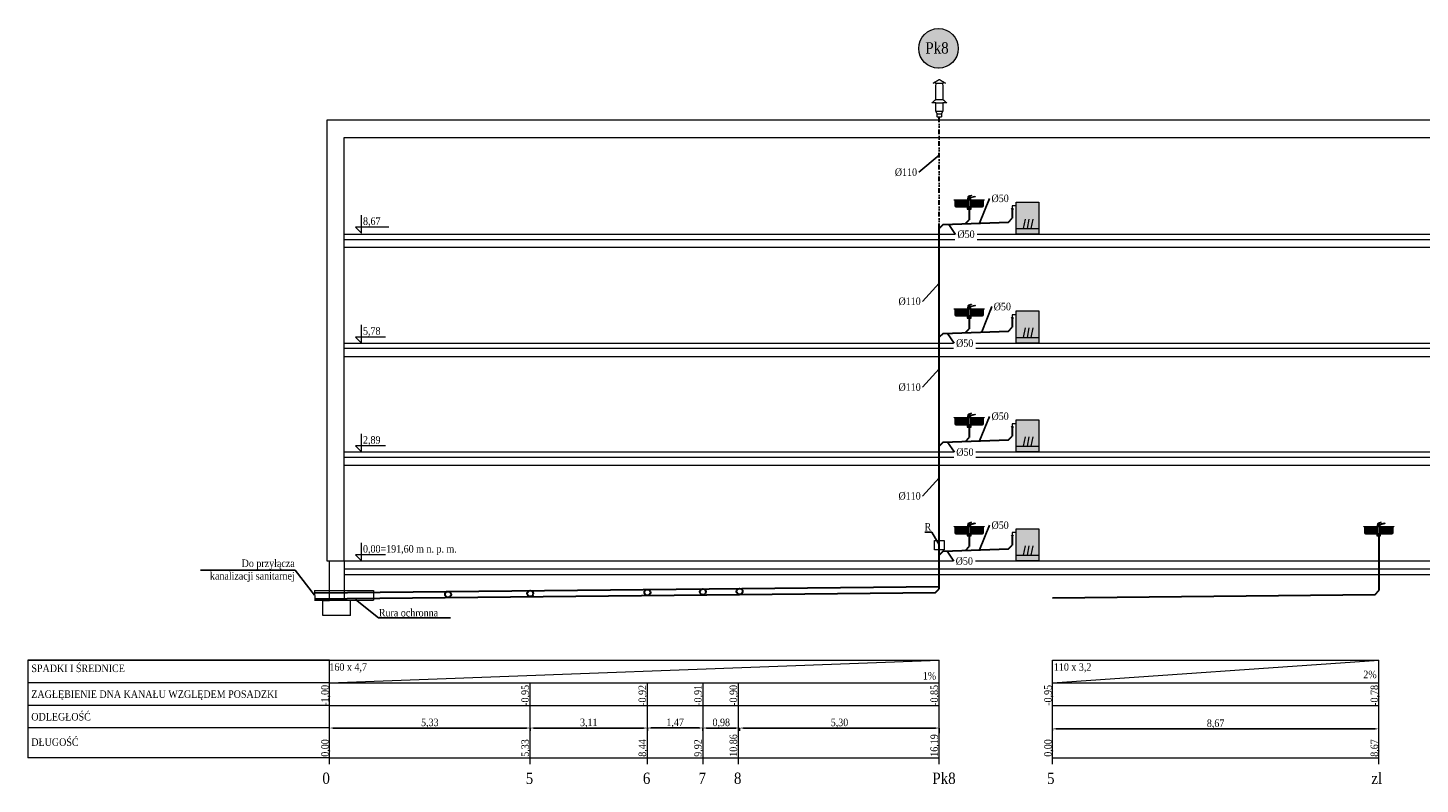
# Model space of a CAD drawing. Header units: millimetres. Extents: x 4585 to 417032, y -23455 to 16738.
# Tile 18 of 31: x 174071 to 211034, y -23435 to -3371. Entities that reach past the tile are written whole.
import ezdxf
from ezdxf import colors
from ezdxf.entities.mleader import LeaderData, LeaderLine
from ezdxf.enums import TextEntityAlignment as Align
from ezdxf.math import Vec2, Vec3

# ---------------------------------------------------------------- set-up
doc = ezdxf.new("R2010")
doc.units = ezdxf.units.MM
doc.header["$LTSCALE"] = 100
doc.linetypes.add('DIVIDE2', pattern=[0.625, 0.25, -0.125, 0, -0.125, 0, -0.125])
for name, color, linetype, lineweight, true_color in [('IS_Działka kanalizacji sanitarnej grawitacyjnej', 7, 'Continuous', 30, 0x800000), ('IS_Działka wentylacji kanalizacji', 7, 'DIVIDE2', 30, 0xff8000), ('IS_Odbiornik2', 7, 'Continuous', 5, 0x000000), ('IS_Pion_etykieta1', 7, 'Continuous', 5, 0x000000), ('IS_Rura wywiewna', 7, 'Continuous', 5, 0x000000), ('IS_Umywalka', 7, 'Continuous', 5, 0x000000), ('IS_Zlew', 7, 'Continuous', 5, 0x000000), ('IS_Zmywarka', 7, 'Continuous', 0, 0x000000)]:
    doc.layers.add(name, color=color, linetype=linetype, lineweight=lineweight, true_color=true_color)
for name, color, linetype, lineweight in [('Konstrukcja', 253, 'Continuous', 5), ('RR_IWK_opisy', 7, 'Continuous', 0), ('RR_IWK_tabelka', 7, 'Continuous', 0), ('RR_opis', 7, 'Continuous', 9)]:
    doc.layers.add(name, color=color, linetype=linetype, lineweight=lineweight)
doc.styles.add('Garamond', font='GARA.TTF')
doc.styles.add('Garamond_____', font='GARA.TTF')
doc.styles.get("Standard").update_dxf_attribs({"font": 'arial.ttf'})
doc.dimstyles.new('ISO-25', dxfattribs={"dimtxt": 2.5, "dimasz": 2.5, "dimexe": 1.25, "dimexo": 0.625, "dimtad": 1, "dimtxsty": 'Standard', "dimcen": 2.5, "dimadec": 0, "dimazin": 0, "dimtfac": 1, "dimtmove": 0, "dimatfit": 3, "dimfxl": 1, "dimarcsym": 0})

# ---------------------------------------------------------------- blocks, each defined once
blk = doc.blocks.new('16_KANRootTypRysunkowy_RuraWywiewna_00000000-0000-0000-0000-000000000000_ExportItemXref')
at = {"layer": 'IS_Rura wywiewna'}
blk.add_open_spline([(0, 0.499), (-0.165, 0.401), (-0.092, 0.401), (-0.092, -0.031), (-0.2, -0.125), (-0.091, -0.125), (-0.091, -0.342), (-0.055, -0.414), (-0.055, -0.499), (0, -0.499), (0.055, -0.499), (0.055, -0.414), (0.091, -0.342), (0.091, -0.125), (0.2, -0.125), (0.092, -0.031), (0.092, 0.401), (0.165, 0.401), (0, 0.499)], degree=1, knots=[1.194677, 1.194677, 1.720543, 1.793543, 2.225543, 2.368721, 2.477721, 2.694721, 2.775219, 2.860219, 2.915219, 2.970219, 3.055219, 3.135718, 3.352718, 3.461718, 3.604896, 4.036896, 4.109896, 4.635762, 4.635762], dxfattribs=at)
for points in [[(-0.092, 0.401), (0.092, 0.401)], [(-0.092, -0.031), (0.092, -0.031)], [(-0.091, -0.125), (0.091, -0.125)], [(-0.091, -0.342), (0.091, -0.342)], [(-0.055, -0.414), (0.055, -0.414)]]:
    blk.add_open_spline(points, degree=1, dxfattribs=at)
blk = doc.blocks.new('16_TypRysWodKan_ZmywarkaCzescKan_00000000-0000-0000-0000-000000000000_Normal')
at = {"layer": 'IS_Zmywarka', "lineweight": 50, "true_color": 0xffffff, "transparency": 33554687}
blk.add_hatch(color=7, dxfattribs=at).paths.add_polyline_path([(-0.3, 0.425), (-0.3, -0.425), (0.3, -0.425), (0.3, 0.425)])
at = {"layer": 'IS_Zmywarka', "lineweight": -2}
blk.add_lwpolyline([(-0.3, 0.425), (0.3, 0.425), (0.3, -0.425), (-0.3, -0.425)], close=True, dxfattribs=at)
for points in [[(-0.43, 0.255), (-0.4, 0.225), (-0.37, 0.255)], [(-0.3, 0.325), (-0.4, 0.325), (-0.4, 0.255)], [(0, -0.275), (0.05, -0.025)], [(0.1, -0.275), (0.15, -0.025)]]:
    blk.add_lwpolyline(points, dxfattribs=at)
for points in [[(-0.3, -0.275, 0), (0.3, -0.275, 0)], [(-0.1, -0.275, 0), (-0.05, -0.025, 0)]]:
    blk.add_polyline3d(points, dxfattribs=at)
blk = doc.blocks.new('16_SANInstalationLeafType_Zlewozmywak2K_00000000-0000-0000-0000-000000000000_ExportItemXref')
at = {"layer": 'IS_Zlew', "lineweight": 50, "true_color": 0xffffff, "transparency": 33554687}
for points in [[(-0.4, 0.125), (-0.4, 0.115), (0.4, 0.115), (0.4, 0.125)], [(-0.05, -0.065), (-0.05, -0.125), (0.05, -0.125), (0.05, -0.065)]]:
    blk.add_hatch(color=7, dxfattribs=at).paths.add_polyline_path(points)
h = blk.add_hatch(color=7, dxfattribs=at)
edge = h.paths.add_edge_path(flags=0)
edge.add_spline(control_points=[(-0.38, 0.115), (-0.38, 0.04), (-0.38, 0.07), (-0.38, -0.035), (-0.38, -0.055), (-0.37, -0.065), (-0.35, -0.065), (-0.2, -0.065), (-0.24, -0.065), (-0.05, -0.065), (-0.03, -0.065), (-0.02, -0.055), (-0.02, -0.035), (-0.02, 0.035), (-0.02, 0.01), (-0.02, 0.115), (-0.2, 0.115), (-0.2, 0.115), (-0.38, 0.115)], knot_values=[0, 0, 0, 0, 1, 1, 1, 2, 2, 2, 3, 3, 3, 4, 4, 4, 5, 5, 5, 6, 6, 6, 6], weights=[1, 1, 1, 1, 1, 1, 1, 1, 1, 1, 1, 1, 1, 1, 1, 1, 1, 1, 1], degree=3, periodic=0)
h = blk.add_hatch(color=7, dxfattribs=at)
edge = h.paths.add_edge_path(flags=0)
edge.add_spline(control_points=[(0.02, 0.115), (0.02, 0.04), (0.02, 0.07), (0.02, -0.035), (0.02, -0.055), (0.03, -0.065), (0.05, -0.065), (0.2, -0.065), (0.16, -0.065), (0.35, -0.065), (0.37, -0.065), (0.38, -0.055), (0.38, -0.035), (0.38, 0.035), (0.38, 0.01), (0.38, 0.115), (0.2, 0.115), (0.2, 0.115), (0.02, 0.115)], knot_values=[0, 0, 0, 0, 1, 1, 1, 2, 2, 2, 3, 3, 3, 4, 4, 4, 5, 5, 5, 6, 6, 6, 6], weights=[1, 1, 1, 1, 1, 1, 1, 1, 1, 1, 1, 1, 1, 1, 1, 1, 1, 1, 1], degree=3, periodic=0)
at = {"layer": 'IS_Zlew', "lineweight": -2, "extrusion": (0, 0, -1)}
blk.add_lwpolyline([(0.4, 0.125), (-0.4, 0.125), (-0.4, 0.115), (0.4, 0.115)], close=True, dxfattribs=at)
at = {"layer": 'IS_Zlew', "lineweight": -2}
blk.add_lwpolyline([(-0.05, -0.065), (-0.05, -0.125), (0.05, -0.125), (0.05, -0.065)], close=True, dxfattribs=at)
for points in [[(-0.38, 0.115), (-0.38, 0.04), (-0.38, 0.07), (-0.38, -0.035), (-0.38, -0.055), (-0.37, -0.065), (-0.35, -0.065), (-0.2, -0.065), (-0.24, -0.065), (-0.05, -0.065), (-0.03, -0.065), (-0.02, -0.055), (-0.02, -0.035), (-0.02, 0.035), (-0.02, 0.01), (-0.02, 0.115)], [(0.02, 0.115), (0.02, 0.04), (0.02, 0.07), (0.02, -0.035), (0.02, -0.055), (0.03, -0.065), (0.05, -0.065), (0.2, -0.065), (0.16, -0.065), (0.35, -0.065), (0.37, -0.065), (0.38, -0.055), (0.38, -0.035), (0.38, 0.035), (0.38, 0.01), (0.38, 0.115)]]:
    blk.add_open_spline(points, degree=3, knots=[0, 0, 0, 0, 1, 1, 1, 2, 2, 2, 3, 3, 3, 4, 4, 4, 5, 5, 5, 5], dxfattribs=at)
blk = doc.blocks.new('16_SANInstalationLeafType_BateriaStojacaRuchWyl_00000000-0000-0000-0000-000000000000_ExportItemXref')
at = {"layer": 'IS_Odbiornik2', "lineweight": 50, "true_color": 0xffffff, "transparency": 33554687}
blk.add_hatch(color=7, dxfattribs=at).paths.add_polyline_path([(-0.018, -0.06), (0.062, -0.06), (0.052, -0.02), (0.167, 0.015), (0.167, 0.01), (0.182, 0.015), (0.182, 0.02), (0.172, 0.035), (0.042, 0.01), (-0.003, 0.01)])
h = blk.add_hatch(color=7, dxfattribs=at)
edge = h.paths.add_edge_path(flags=0)
edge.add_spline(control_points=[(-0.003, 0.01), (0.02, 0.01), (0.02, 0.01), (0.042, 0.01), (0.042, 0.03), (0.042, 0.035), (0.047, 0.04), (0.052, 0.045), (0.062, 0.05), (0.082, 0.055), (0.087, 0.055), (0.087, 0.06), (0.082, 0.06), (0.072, 0.06), (0.012, 0.04), (0.002, 0.035), (-0.003, 0.03), (-0.003, 0.02), (-0.003, 0.01)], knot_values=[-6, -6, -6, -6, -5, -5, -5, -4, -4, -4, -3, -3, -3, -2, -2, -2, -1, -1, -1, 0, 0, 0, 0], weights=[1, 1, 1, 1, 1, 1, 1, 1, 1, 1, 1, 1, 1, 1, 1, 1, 1, 1, 1], degree=3, periodic=0)
at = {"layer": 'IS_Odbiornik2', "lineweight": -2, "extrusion": (0, 0, -1)}
blk.add_lwpolyline([(0.018, -0.06), (0.003, 0.01), (-0.042, 0.01), (-0.172, 0.035), (-0.182, 0.02), (-0.182, 0.015), (-0.182, 0.015), (-0.167, 0.01), (-0.167, 0.015), (-0.052, -0.02), (-0.062, -0.06)], close=True, dxfattribs=at)
at = {"layer": 'IS_Odbiornik2', "lineweight": -2, "extrusion": (-0.316228, 0.948683, 0), "elevation": -0.039}
blk.add_lwpolyline([(-0.179, 0), (-0.163, 0)], dxfattribs=at)
at = {"layer": 'IS_Odbiornik2', "lineweight": -2}
blk.add_open_spline([(-0.003, 0.01), (-0.003, 0.02), (-0.003, 0.03), (0.002, 0.035), (0.012, 0.04), (0.072, 0.06), (0.082, 0.06), (0.087, 0.06), (0.087, 0.055), (0.082, 0.055), (0.062, 0.05), (0.052, 0.045), (0.047, 0.04), (0.042, 0.035), (0.042, 0.03), (0.042, 0.01)], degree=3, knots=[0, 0, 0, 0, 1, 1, 1, 2, 2, 2, 3, 3, 3, 4, 4, 4, 5, 5, 5, 5], dxfattribs=at)
blk = doc.blocks.new('*D3402')
at = {"layer": 'Defpoints', "color": 0}
for p in [(192968, -21946), (192968, -21947), (198269, -22081)]:
    blk.add_point(p, dxfattribs=at)
at = {"layer": 'RR_IWK_tabelka', "color": 0, "lineweight": -2}
for p, q in [((192968, -21947), (192968, -21949)), ((198169, -21947), (193068, -21947)), ((198269, -22081), (198269, -21946))]:
    blk.add_line(p, q, dxfattribs=at)
at = {"layer": 'RR_IWK_tabelka', "color": 0}
for points in [[(193068, -21931), (193068, -21964), (192968, -21947)], [(198169, -21964), (198169, -21931), (198269, -21947)]]:
    blk.add_solid(points, dxfattribs=at)
at = {"layer": 'RR_IWK_tabelka', "color": 0, "insert": (195618, -21820), "char_height": 200, "attachment_point": 5, "style": 'Garamond_____'}
blk.add_mtext('5,30', dxfattribs=at)
blk = doc.blocks.new('*D3403')
at = {"layer": 'Defpoints', "color": 0}
for p in [(190519, -21944), (190519, -21945), (191992, -22023)]:
    blk.add_point(p, dxfattribs=at)
at = {"layer": 'RR_IWK_tabelka', "color": 0, "lineweight": -2}
for p, q in [((190519, -21944), (190519, -21946)), ((191892, -21945), (190619, -21945)), ((191992, -22022), (191992, -21944))]:
    blk.add_line(p, q, dxfattribs=at)
at = {"layer": 'RR_IWK_tabelka', "color": 0}
for points in [[(190619, -21928), (190619, -21962), (190519, -21945)], [(191892, -21962), (191892, -21928), (191992, -21945)]]:
    blk.add_solid(points, dxfattribs=at)
at = {"layer": 'RR_IWK_tabelka', "color": 0, "insert": (191255, -21818), "char_height": 200, "attachment_point": 5, "style": 'Garamond_____'}
blk.add_mtext('1,47', dxfattribs=at)
blk = doc.blocks.new('*D3404')
at = {"layer": 'Defpoints', "color": 0}
for p in [(191992, -21945), (191992, -21946), (192968, -22023)]:
    blk.add_point(p, dxfattribs=at)
at = {"layer": 'RR_IWK_tabelka', "color": 0, "lineweight": -2}
for p, q in [((191992, -21946), (191992, -21948)), ((192868, -21946), (192092, -21946)), ((192968, -22022), (192968, -21945))]:
    blk.add_line(p, q, dxfattribs=at)
at = {"layer": 'RR_IWK_tabelka', "color": 0}
for points in [[(192092, -21930), (192092, -21963), (191992, -21946)], [(192868, -21963), (192868, -21930), (192968, -21946)]]:
    blk.add_solid(points, dxfattribs=at)
at = {"layer": 'RR_IWK_tabelka', "color": 0, "insert": (192480, -21819), "char_height": 200, "attachment_point": 5, "style": 'Garamond_____'}
blk.add_mtext('0,98', dxfattribs=at)
blk = doc.blocks.new('*D3416')
at = {"layer": 'Defpoints', "color": 0}
for p in [(182076, -21945), (182076, -21946), (187408, -22023)]:
    blk.add_point(p, dxfattribs=at)
at = {"layer": 'RR_IWK_tabelka', "color": 0, "lineweight": -2}
for p, q in [((182076, -21946), (182076, -21948)), ((187308, -21946), (182176, -21946)), ((187408, -22022), (187408, -21945))]:
    blk.add_line(p, q, dxfattribs=at)
at = {"layer": 'RR_IWK_tabelka', "color": 0}
for points in [[(182176, -21930), (182176, -21963), (182076, -21946)], [(187308, -21963), (187308, -21930), (187408, -21946)]]:
    blk.add_solid(points, dxfattribs=at)
at = {"layer": 'RR_IWK_tabelka', "color": 0, "insert": (184742, -21819), "char_height": 200, "attachment_point": 5, "style": 'Garamond_____'}
blk.add_mtext('5,33', dxfattribs=at)
blk = doc.blocks.new('*D3417')
at = {"layer": 'Defpoints', "color": 0}
for p in [(187408, -21945), (187408, -21946), (190519, -22023)]:
    blk.add_point(p, dxfattribs=at)
at = {"layer": 'RR_IWK_tabelka', "color": 0, "lineweight": -2}
for p, q in [((187408, -21946), (187408, -21948)), ((190419, -21946), (187508, -21946)), ((190519, -22022), (190519, -21945))]:
    blk.add_line(p, q, dxfattribs=at)
at = {"layer": 'RR_IWK_tabelka', "color": 0}
for points in [[(187508, -21930), (187508, -21963), (187408, -21946)], [(190419, -21963), (190419, -21930), (190519, -21946)]]:
    blk.add_solid(points, dxfattribs=at)
at = {"layer": 'RR_IWK_tabelka', "color": 0, "insert": (188963, -21819), "char_height": 200, "attachment_point": 5, "style": 'Garamond_____'}
blk.add_mtext('3,11', dxfattribs=at)
blk = doc.blocks.new('*D3418')
at = {"layer": 'Defpoints', "color": 0}
for p in [(201270, -21968), (201270, -22015), (209938, -21968)]:
    blk.add_point(p, dxfattribs=at)
at = {"layer": 'RR_IWK_tabelka', "color": 0, "lineweight": -2}
for p, q in [((201270, -22015), (201270, -21967)), ((209838, -21968), (201370, -21968)), ((209938, -21967), (209938, -21967))]:
    blk.add_line(p, q, dxfattribs=at)
at = {"layer": 'RR_IWK_tabelka', "color": 0}
for points in [[(201370, -21951), (201370, -21985), (201270, -21968)], [(209838, -21985), (209838, -21951), (209938, -21968)]]:
    blk.add_solid(points, dxfattribs=at)
at = {"layer": 'RR_IWK_tabelka', "color": 0, "insert": (205604, -21841), "char_height": 200, "attachment_point": 5, "style": 'Garamond_____'}
blk.add_mtext('8,67', dxfattribs=at)

msp = doc.modelspace()

# ---------------------------------------------------------------- hatches: boundary and pattern name
at = {"layer": 'IS_Pion_etykieta1', "lineweight": 50, "true_color": 0xffffff, "transparency": 33554687}
msp.add_hatch(color=7, dxfattribs=at).paths.add_polyline_path([(198795.335, -3916.706), (198722.261, -3643.988), (198522.617, -3444.344), (198249.899, -3371.27), (197977.181, -3444.344), (197777.537, -3643.988), (197704.463, -3916.706), (197777.537, -4189.424), (197977.181, -4389.068), (198249.899, -4462.143), (198522.617, -4389.068), (198722.261, -4189.424)])

# ---------------------------------------------------------------- linework, layer by layer
msp.add_line((182075.945, -20146.194), (174070.747, -20146.194))
at = {"layer": 'IS_Działka kanalizacji sanitarnej grawitacyjnej'}
for p, q in [((198961.747, -8565.319), (199061.685, -8461.787)), ((199061.685, -8151.015), (199061.685, -8461.787)), ((200207.225, -8192.661), (200207.225, -8421.304)), ((198368.547, -8586.283), (198268.542, -8689.814)), ((198268.546, -18250.741), (198268.542, -8689.814)), ((198368.547, -8586.283), (200107.287, -8524.836)), ((199061.686, -11041.015), (199061.686, -11351.787)), ((200207.226, -11082.661), (200207.226, -11311.304)), ((198368.548, -11476.283), (200107.288, -11414.836)), ((198961.748, -11455.319), (199061.686, -11351.787)), ((198368.548, -11476.283), (198268.543, -11579.814)), ((199061.687, -13931.015), (199061.687, -14241.787)), ((200207.227, -13972.661), (200207.227, -14201.304)), ((198368.549, -14366.283), (198268.544, -14469.814)), ((198368.549, -14366.283), (200107.29, -14304.836)), ((198961.749, -14345.319), (199061.687, -14241.787)), ((199061.688, -16821.02), (199061.688, -17131.793)), ((200207.228, -16862.667), (200207.228, -17091.31)), ((209935.617, -16851.023), (209935.617, -18301.325)), ((198368.55, -17256.288), (198268.546, -17359.82)), ((198368.55, -17256.288), (200107.291, -17194.842)), ((198961.75, -17235.325), (199061.688, -17131.793)), ((181681.826, -18356.608), (198268.545, -18190.741)), ((181685.026, -18516.576), (198168.551, -18351.741)), ((198168.551, -18351.741), (198268.546, -18250.741)), ((201270.278, -18487.978), (209835.623, -18402.324)), ((209835.623, -18402.324), (209935.617, -18301.325))]:
    msp.add_line(p, q, dxfattribs=at)
for centre in [(185227.945, -18401.147), (187407.945, -18379.347), (190518.945, -18348.237), (191991.945, -18333.507), (192967.945, -18323.747)]:
    msp.add_circle(centre, 80, dxfattribs=at)
at = {"layer": 'IS_Działka wentylacji kanalizacji', "ltscale": 5}
msp.add_line((198268.542, -8689.814), (198268.546, -5737.667), dxfattribs=at)
at = {"layer": 'IS_Pion_etykieta1'}
msp.add_circle((198248.271, -3915.382), 525.173, dxfattribs=at)
at = {"layer": 'IS_Umywalka'}
msp.add_lwpolyline([(198137.399, -16967.369), (198399.691, -16967.369), (198399.691, -17220.653), (198137.399, -17220.653)], close=True, dxfattribs=at)
at = {"layer": 'Konstrukcja'}
for p, q in [((245399.945, -5822.667), (182005.289, -5822.667)), ((182005.289, -5822.667), (182005.289, -17512.667)), ((182465.945, -6282.667), (245399.945, -6282.666)), ((182465.945, -17512.667), (182465.945, -6282.667)), ((182465.945, -8842.667), (245399.945, -8842.641)), ((182460.945, -8982.667), (245399.945, -8982.679)), ((182465.945, -9192.667), (245399.945, -9192.667)), ((182465.945, -11732.667), (245399.945, -11732.641)), ((182460.945, -11872.667), (245399.945, -11872.679)), ((182465.945, -12086.667), (245399.945, -12086.667)), ((182460.945, -14762.667), (245399.945, -14762.679)), ((182465.945, -14622.667), (245399.945, -14622.641)), ((182465.945, -14972.667), (245399.945, -14972.667)), ((182005.289, -17512.667), (182465.945, -17512.667)), ((182075.945, -18562.667), (182075.945, -17512.667)), ((182465.945, -17512.667), (182465.945, -18562.667)), ((182465.945, -17512.667), (245399.945, -17512.667)), ((182465.945, -17722.667), (245399.945, -17722.667)), ((182465.945, -17872.667), (245399.945, -17872.667)), ((181905.945, -18962.667), (181905.945, -18562.667)), ((181905.945, -18562.667), (182075.945, -18562.667)), ((182635.945, -18562.667), (182465.945, -18562.667)), ((182635.945, -18962.667), (182635.945, -18562.667)), ((182635.945, -18962.667), (181905.945, -18962.667))]:
    msp.add_line(p, q, dxfattribs=at)
at = {"layer": 'Konstrukcja', "color": 18, "true_color": 0x000000, "transparency": 33554687}
for points in [[(183657.293, -8658.715), (182768.265, -8658.715), (182928.265, -8818.715), (182928.265, -8338.715)], [(183568.264, -11572.667), (182768.264, -11572.667), (182928.264, -11732.667), (182928.264, -11252.667)], [(183568.264, -14462.667), (182768.264, -14462.667), (182928.264, -14622.667), (182928.264, -14142.667)], [(183568.264, -17352.667), (182768.264, -17352.667), (182928.264, -17512.667), (182928.264, -17032.667)]]:
    msp.add_lwpolyline(points, dxfattribs=at)
at = {"layer": 'RR_IWK_opisy'}
for p, q in [((181680.702, -18300.371), (181685.7, -18550.271)), ((181683.157, -18300.346), (183243.961, -18299.804)), ((183243.961, -18299.804), (183244.047, -18549.754)), ((181683.244, -18550.296), (183244.047, -18549.754))]:
    msp.add_line(p, q, dxfattribs=at)
at = {"layer": 'RR_IWK_tabelka'}
for p, q in [((182075.945, -20146.194), (174070.747, -20146.194)), ((174070.747, -20146.194), (174070.747, -22738.991)), ((182075.945, -20746.194), (198268.545, -20146.194)), ((182075.945, -20146.194), (198268.545, -20146.194)), ((201270.278, -20746.194), (209938.078, -20146.194)), ((201270.278, -20146.194), (209938.078, -20146.194)), ((182075.945, -20746.194), (174070.747, -20746.194)), ((182075.945, -20746.194), (198268.545, -20746.194)), ((201270.278, -20746.194), (209938.078, -20746.194)), ((182075.945, -21346.194), (174070.747, -21346.194)), ((182075.945, -21346.194), (198268.545, -21346.194)), ((201270.278, -21346.194), (209938.078, -21346.194)), ((182075.945, -21944.944), (174070.747, -21944.944)), ((182075.945, -22738.991), (174070.747, -22738.991)), ((182075.945, -22738.991), (198268.545, -22738.991)), ((201270.278, -22738.991), (209938.078, -22738.991))]:
    msp.add_line(p, q, dxfattribs=at)
for points in [[(182075.945, -22906.076), (182075.945, -20146.194)], [(198268.545, -22906.076), (198268.545, -20146.194)], [(201270.278, -22906.076), (201270.278, -20146.194)], [(209938.078, -22906.076), (209938.078, -20146.194)], [(187407.945, -22906.076), (187407.945, -20746.194)], [(190518.945, -22906.076), (190518.945, -20746.194)], [(191995.945, -22906.076), (191995.945, -20746.194)], [(192935.945, -22906.076), (192935.945, -20746.194)]]:
    msp.add_lwpolyline(points, dxfattribs=at)

# ---------------------------------------------------------------- block references
at = {"layer": 'IS_Odbiornik2', "xscale": 1000, "yscale": 1000, "zscale": 1000}
for p in [(199039.445, -7871.015), (199039.446, -10761.015), (199039.447, -13651.015), (199039.448, -16541.02), (209913.377, -16541.023)]:
    msp.add_blockref('16_SANInstalationLeafType_BateriaStojacaRuchWyl_00000000-0000-0000-0000-000000000000_ExportItemXref', p, dxfattribs=at)
at = {"layer": 'IS_Rura wywiewna', "xscale": 1000, "yscale": 1000, "zscale": 1000}
msp.add_blockref('16_KANRootTypRysunkowy_RuraWywiewna_00000000-0000-0000-0000-000000000000_ExportItemXref', (198268.546, -5238.667), dxfattribs=at)
at = {"layer": 'IS_Zlew', "xscale": 1000, "yscale": 1000, "zscale": 1000}
for p in [(199061.685, -8056.015), (199061.686, -10946.015), (199061.687, -13836.015), (199061.688, -16726.02), (209935.617, -16726.023)]:
    msp.add_blockref('16_SANInstalationLeafType_Zlewozmywak2K_00000000-0000-0000-0000-000000000000_ExportItemXref', p, dxfattribs=at)
at = {"layer": 'IS_Zmywarka', "xscale": 1000, "yscale": 1000, "zscale": 1000}
for p in [(200607.225, -8417.661), (200607.226, -11307.661), (200607.227, -14197.661), (200607.228, -17087.667)]:
    msp.add_blockref('16_TypRysWodKan_ZmywarkaCzescKan_00000000-0000-0000-0000-000000000000_Normal', p, dxfattribs=at)

# ---------------------------------------------------------------- texts
at = {"char_height": 200, "attachment_point": 1, "style": 'Garamond'}
for s, insert in [('\\fGaramond|b0|i0|c238;SPADKI I ŚREDNICE', (174165.27, -20262.386)), ('ZAGŁĘBIENIE DNA KANAŁU WZGLĘDEM POSADZKI', (174162.783, -20946.945)), ('\\fGaramond|b0|i0|c238;ODLEGŁOŚĆ', (174162.783, -21546.945)), ('\\fGaramond|b0|i0|c238;DŁUGOŚĆ', (174162.783, -22219.951))]:
    msp.add_mtext(s, dxfattribs=dict(at, insert=insert))
at = {"layer": 'IS_Pion_etykieta1', "style": 'Garamond'}
msp.add_text('Pk8', height=300, dxfattribs=at).set_placement((197897.039, -3752.116), align=Align.TOP_LEFT)
at = {"layer": 'Konstrukcja', "color": 18, "true_color": 0x000000, "transparency": 33554687, "style": 'Garamond'}
for s, p in [('8,67', (182968.265, -8658.715)), ('5,78', (182968.264, -11572.667)), ('2,89', (182968.264, -14462.667)), ('0,00=191,60 m n. p. m.', (182968.264, -17352.667))]:
    msp.add_text(s, height=200, dxfattribs=at).set_placement(p, align=Align.BOTTOM_LEFT)
at = {"layer": 'RR_IWK_tabelka', "color": 18, "true_color": 0x000000, "transparency": 33554687, "style": 'Garamond_____'}
for s, p in [('160 x 4,7', (182076.435, -20487.502)), ('110 x 3,2', (201309.294, -20487.502)), ('1%', (197830.158, -20719.196)), ('2%', (209525.467, -20684.474))]:
    msp.add_text(s, height=200, dxfattribs=at).set_placement(p, align=Align.BOTTOM_LEFT)
for s, p in [('-1,00', (182117.468, -21356.333)), ('-0,95', (187433.16, -21357.11)), ('-0,92', (190544.16, -21357.11)), ('-0,91', (192021.16, -21357.11)), ('-0,90', (192961.16, -21357.11)), ('-0,85', (198293.76, -21357.11)), ('-0,95', (201311.801, -21356.333)), ('-0,78', (209978.293, -21357.11)), ('10,86', (192961.16, -22708.512)), ('16,19', (198293.76, -22708.512)), ('0,00', (182117.468, -22707.734)), ('5,33', (187433.16, -22708.512)), ('8,44', (190544.16, -22708.512)), ('9,92', (192021.16, -22708.512)), ('0,00', (201311.801, -22707.734)), ('8,67', (209978.293, -22708.512))]:
    msp.add_text(s, height=200, rotation=90, dxfattribs=at).set_placement(p, align=Align.BOTTOM_LEFT)
at = {"layer": 'RR_IWK_tabelka', "style": 'Garamond_____'}
for s, p in [('0', (181890.494, -23128.602)), ('5', (187287.825, -23128.602)), ('6', (190398.825, -23128.602)), ('7', (191875.825, -23128.602)), ('8', (192815.825, -23128.602)), ('Pk8', (198083.094, -23128.602)), ('5', (201128.037, -23129.379)), ('zl', (209738.651, -23129.379))]:
    msp.add_text(s, height=300, dxfattribs=at).set_placement(p, align=Align.TOP_LEFT)

# ---------------------------------------------------------------- dimensions: what is measured, and where the dimension line sits
at = {"layer": 'RR_IWK_tabelka'}
for base, p1, p2, override, picture, middle in [((182075.945, -21946.274), (187407.945, -22022.975), (182075.945, -21945.024), {"dimtxt": 200, "dimasz": 100, "dimlfac": 0.001, "dimzin": 0, "dimtxsty": 'Garamond_____', "dimtfill": 0, "dimtfillclr": 0}, '*D3416', (184741.945, -21819.122)), ((187407.945, -21946.274), (190518.945, -22022.975), (187407.945, -21945.024), {"dimtxt": 200, "dimasz": 100, "dimlfac": 0.001, "dimzin": 0, "dimtxsty": 'Garamond_____', "dimtfill": 0, "dimtfillclr": 0}, '*D3417', (188963.445, -21819.122)), ((190518.945, -21945.024), (191991.945, -22022.975), (190518.945, -21943.774), {"dimtxt": 200, "dimasz": 100, "dimlfac": 0.001, "dimzin": 0, "dimtxsty": 'Garamond_____', "dimtfill": 0, "dimtfillclr": 0}, '*D3403', (191255.445, -21817.872)), ((191991.945, -21946.274), (192967.945, -22022.975), (191991.945, -21945.024), {"dimtxt": 200, "dimasz": 100, "dimlfac": 0.001, "dimzin": 0, "dimtxsty": 'Garamond_____', "dimtfill": 0, "dimtfillclr": 0}, '*D3404', (192479.945, -21819.122)), ((192967.945, -21947.444), (198268.545, -22081.267), (192967.945, -21946.194), {"dimtxt": 200, "dimasz": 100, "dimlfac": 0.001, "dimzin": 0, "dimtxsty": 'Garamond_____', "dimtfill": 0, "dimtfillclr": 0}, '*D3402', (195618.245, -21820.293)), ((201270.278, -21967.883), (209938.078, -21967.883), (201270.278, -22015.415), {"dimtxt": 200, "dimasz": 100, "dimlfac": 0.001, "dimzin": 0, "dimtxsty": 'Garamond_____'}, '*D3418', (205604.178, -21840.731))]:
    dim = msp.add_linear_dim(base=base, p1=p1, p2=p2, dimstyle='ISO-25', override=override, dxfattribs=at)
    dim.commit()
    dim.dimension.update_dxf_attribs({"geometry": picture, "text_midpoint": middle})

# ---------------------------------------------------------------- leaders
at = {"layer": 'RR_IWK_opisy'}
ml = msp.add_multileader_mtext('Standard', dxfattribs=at)
ml.set_content('Do przyłącza kanalizacji sanitarnej', color=256, style='Garamond')
ml.set_leader_properties()
ml.build(insert=Vec2(0, 0))
ml.multileader.update_dxf_attribs({"text_left_attachment_type": 6, "text_right_attachment_type": 6})
ctx = ml.context
ctx.base_point, ctx.char_height, ctx.plane_origin = Vec3(178774.513, -17755.183), 200, Vec3(59488.995, -25237.734)
ctx.left_attachment, ctx.right_attachment, ctx.text_align_type = 6, 6, 2
notes = []
notes.append((ctx, [(0, (1, 1, 0), (181165.694, -17755.183), (-1, 0), 8, [(0, [(181683.201, -18425.321)], 0, [])])]))
ctx.mtext.insert, ctx.mtext.width, ctx.mtext.alignment = Vec3(181155.694, -17474.902), 2480.8388, 3
ml = msp.add_multileader_mtext('Standard', dxfattribs=at)
ml.set_content('Rura ochronna', color=256, style='Garamond')
ml.set_leader_properties()
ml.build(insert=Vec2(0, 0))
ml.multileader.update_dxf_attribs({"text_left_attachment_type": 6, "text_right_attachment_type": 6})
ctx = ml.context
ctx.base_point, ctx.char_height, ctx.plane_origin = Vec3(183385.379, -19026.246), 200, Vec3(60851.355, -25430.679)
ctx.left_attachment, ctx.right_attachment = 6, 6
notes.append((ctx, [(0, (1, 1, 0), (183379.379, -19026.246), (1, 0), 8, [(0, [(182762.151, -18529.953)], 0, [])])]))
ctx.mtext.insert = Vec3(183389.379, -18786.246)
at = {"layer": 'RR_opis'}
ml = msp.add_multileader_mtext('Standard', dxfattribs=at)
ml.set_content('R', color=256, style='Garamond')
ml.set_leader_properties()
ml.build(insert=Vec2(0, 0))
ml.multileader.update_dxf_attribs({"text_left_attachment_type": 6, "text_right_attachment_type": 6})
ctx = ml.context
ctx.base_point, ctx.char_height, ctx.plane_origin = Vec3(197863.103, -16748.848), 200, Vec3(76357.749, -23994.737)
ctx.left_attachment, ctx.right_attachment, ctx.text_align_type = 6, 6, 2
notes.append((ctx, [(0, (1, 1, 0), (198066.242, -16748.848), (-1, 0), 8, [(0, [(198268.545, -17094.011)], 0, [])])]))
ctx.mtext.insert, ctx.mtext.alignment = Vec3(198056.242, -16508.848), 3
for ctx, leaders in notes:
    for number, flags, end, landing, length, lines in leaders:
        leader = LeaderData()
        leader.index, (leader.has_last_leader_line, leader.has_dogleg_vector, leader.attachment_direction) = number, flags
        leader.last_leader_point, leader.dogleg_vector, leader.dogleg_length = Vec3(end), Vec3(landing), length
        for number, points, colour, breaks in lines:
            line = LeaderLine()
            line.index, line.vertices, line.color, line.breaks = number, Vec3.list(points), colors.encode_raw_color(colour), breaks
            leader.lines.append(line)
        ctx.leaders.append(leader)

# ---------------------------------------------------------------- next in the draw order: leaders
at = {"layer": 'RR_IWK_opisy'}
ml = msp.add_multileader_mtext('Standard', dxfattribs=at)
ml.set_content('\\fGaramond|b0|i0;%%c110', color=256, style='Garamond')
ml.set_leader_properties()
ml.build(insert=Vec2(0, 0))
ml.multileader.update_dxf_attribs({"has_text_frame": 1, "text_left_attachment_type": 2, "text_right_attachment_type": 2})
ctx = ml.context
ctx.base_point, ctx.char_height, ctx.landing_gap_size, ctx.plane_origin = Vec3(196933.478, -7202.498), 200, 50, Vec3(50702.007, 185993.435)
ctx.left_attachment, ctx.right_attachment, ctx.text_align_type = 2, 2, 2
notes = []
notes.append((ctx, [(0, (1, 1, 0), (197727.722, -7202.498), (-1, 0), 2.131628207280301e-14, [(0, [(198268.546, -6748.06)], 0, [])])]))
ctx.mtext.insert, ctx.mtext.alignment = Vec3(197677.722, -7097.956), 3
ctx.mtext.has_bg_fill, ctx.mtext.bg_color, ctx.mtext.bg_scale_factor, ctx.mtext.bg_transparency, ctx.mtext.use_window_bg_color = 1, -1027028792, 1.3, 0, 1
ml = msp.add_multileader_mtext('Standard', dxfattribs=at)
ml.set_content('\\fGaramond|b0|i0;%%c50', color=256, style='Garamond')
ml.set_leader_properties()
ml.build(insert=Vec2(0, 0))
ml.multileader.update_dxf_attribs({"has_text_frame": 1, "text_left_attachment_type": 2, "text_right_attachment_type": 2})
ctx = ml.context
ctx.base_point, ctx.char_height, ctx.landing_gap_size, ctx.plane_origin = Vec3(200055.009, -7898.136), 200, 50, Vec3(51442.1, 184032.527)
ctx.left_attachment, ctx.right_attachment = 2, 2
notes.append((ctx, [(0, (1, 1, 0), (199603.908, -7898.136), (1, 0), 2.131628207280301e-14, [(0, [(199338.111, -8552.019)], 0, [])])]))
ctx.mtext.insert = Vec3(199653.908, -7793.594)
ctx.mtext.has_bg_fill, ctx.mtext.bg_color, ctx.mtext.bg_scale_factor, ctx.mtext.bg_transparency, ctx.mtext.use_window_bg_color = 1, -1027028792, 1.3, 0, 1
ml = msp.add_multileader_mtext('Standard', dxfattribs=at)
ml.set_content('\\fGaramond|b0|i0;%%c110', color=256, style='Garamond')
ml.set_leader_properties()
ml.build(insert=Vec2(0, 0))
ml.multileader.update_dxf_attribs({"has_text_frame": 1, "text_left_attachment_type": 2, "text_right_attachment_type": 2})
ctx = ml.context
ctx.base_point, ctx.char_height, ctx.landing_gap_size, ctx.plane_origin = Vec3(197030.836, -10628.845), 200, 50, Vec3(50702.005, 182601.043)
ctx.left_attachment, ctx.right_attachment, ctx.text_align_type = 2, 2, 2
notes.append((ctx, [(0, (1, 1, 0), (197825.08, -10628.845), (-1, 0), 2.131628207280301e-14, [(0, [(198268.543, -10140.451)], 0, [])])]))
ctx.mtext.insert, ctx.mtext.alignment = Vec3(197775.08, -10524.303), 3
ctx.mtext.has_bg_fill, ctx.mtext.bg_color, ctx.mtext.bg_scale_factor, ctx.mtext.bg_transparency, ctx.mtext.use_window_bg_color = 1, -1027028792, 1.3, 0, 1
ml = msp.add_multileader_mtext('Standard', dxfattribs=at)
ml.set_content('\\fGaramond|b0|i0;%%c50', color=256, style='Garamond')
ml.set_leader_properties()
ml.build(insert=Vec2(0, 0))
ml.multileader.update_dxf_attribs({"has_text_frame": 1, "text_left_attachment_type": 2, "text_right_attachment_type": 2})
ctx = ml.context
ctx.base_point, ctx.char_height, ctx.landing_gap_size, ctx.plane_origin = Vec3(199612.748, -10767.656), 200, 50, Vec3(51500.94, 181163.007)
ctx.left_attachment, ctx.right_attachment = 2, 2
notes.append((ctx, [(0, (1, 1, 0), (199662.748, -10767.656), (1, 0), 2.131628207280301e-14, [(0, [(199397.6, -11439.916)], 0, [])])]))
ctx.mtext.insert = Vec3(199712.748, -10663.114)
ctx.mtext.has_bg_fill, ctx.mtext.bg_color, ctx.mtext.bg_scale_factor, ctx.mtext.bg_transparency, ctx.mtext.use_window_bg_color = 1, -1027028792, 1.3, 0, 1
ml = msp.add_multileader_mtext('Standard', dxfattribs=at)
ml.set_content('\\fGaramond|b0|i0;%%c110', color=256, style='Garamond')
ml.set_leader_properties()
ml.build(insert=Vec2(0, 0))
ml.multileader.update_dxf_attribs({"has_text_frame": 1, "text_left_attachment_type": 2, "text_right_attachment_type": 2})
ctx = ml.context
ctx.base_point, ctx.char_height, ctx.landing_gap_size, ctx.plane_origin = Vec3(197030.838, -12904.828), 200, 50, Vec3(50702.007, 180325.06)
ctx.left_attachment, ctx.right_attachment, ctx.text_align_type = 2, 2, 2
notes.append((ctx, [(0, (1, 1, 0), (197825.083, -12904.828), (-1, 0), 2.131628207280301e-14, [(0, [(198268.546, -12416.434)], 0, [])])]))
ctx.mtext.insert, ctx.mtext.alignment = Vec3(197775.083, -12800.286), 3
ctx.mtext.has_bg_fill, ctx.mtext.bg_color, ctx.mtext.bg_scale_factor, ctx.mtext.bg_transparency, ctx.mtext.use_window_bg_color = 1, -1027028792, 1.3, 0, 1
ml = msp.add_multileader_mtext('Standard', dxfattribs=at)
ml.set_content('\\fGaramond|b0|i0;%%c50', color=256, style='Garamond')
ml.set_leader_properties()
ml.build(insert=Vec2(0, 0))
ml.multileader.update_dxf_attribs({"has_text_frame": 1, "text_left_attachment_type": 2, "text_right_attachment_type": 2})
ctx = ml.context
ctx.base_point, ctx.char_height, ctx.landing_gap_size, ctx.plane_origin = Vec3(200055.011, -13678.136), 200, 50, Vec3(51442.102, 178252.527)
ctx.left_attachment, ctx.right_attachment = 2, 2
notes.append((ctx, [(0, (1, 1, 0), (199603.91, -13678.136), (1, 0), 2.131628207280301e-14, [(0, [(199338.113, -14332.019)], 0, [])])]))
ctx.mtext.insert = Vec3(199653.91, -13573.594)
ctx.mtext.has_bg_fill, ctx.mtext.bg_color, ctx.mtext.bg_scale_factor, ctx.mtext.bg_transparency, ctx.mtext.use_window_bg_color = 1, -1027028792, 1.3, 0, 1
ml = msp.add_multileader_mtext('Standard', dxfattribs=at)
ml.set_content('\\fGaramond|b0|i0;%%c110', color=256, style='Garamond')
ml.set_leader_properties()
ml.build(insert=Vec2(0, 0))
ml.multileader.update_dxf_attribs({"has_text_frame": 1, "text_left_attachment_type": 2, "text_right_attachment_type": 2})
ctx = ml.context
ctx.base_point, ctx.char_height, ctx.landing_gap_size, ctx.plane_origin = Vec3(197030.838, -15790.828), 200, 50, Vec3(50702.007, 177439.06)
ctx.left_attachment, ctx.right_attachment, ctx.text_align_type = 2, 2, 2
notes.append((ctx, [(0, (1, 1, 0), (197825.083, -15790.828), (-1, 0), 2.131628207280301e-14, [(0, [(198268.546, -15302.434)], 0, [])])]))
ctx.mtext.insert, ctx.mtext.alignment = Vec3(197775.083, -15686.286), 3
ctx.mtext.has_bg_fill, ctx.mtext.bg_color, ctx.mtext.bg_scale_factor, ctx.mtext.bg_transparency, ctx.mtext.use_window_bg_color = 1, -1027028792, 1.3, 0, 1
ml = msp.add_multileader_mtext('Standard', dxfattribs=at)
ml.set_content('\\fGaramond|b0|i0;%%c50', color=256, style='Garamond')
ml.set_leader_properties()
ml.build(insert=Vec2(0, 0))
ml.multileader.update_dxf_attribs({"has_text_frame": 1, "text_left_attachment_type": 2, "text_right_attachment_type": 2})
ctx = ml.context
ctx.base_point, ctx.char_height, ctx.landing_gap_size, ctx.plane_origin = Vec3(200055.013, -16568.142), 200, 50, Vec3(51442.103, 175362.521)
ctx.left_attachment, ctx.right_attachment = 2, 2
notes.append((ctx, [(0, (1, 1, 0), (199603.911, -16568.142), (1, 0), 2.131628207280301e-14, [(0, [(199338.114, -17222.024)], 0, [])])]))
ctx.mtext.insert = Vec3(199653.911, -16463.6)
ctx.mtext.has_bg_fill, ctx.mtext.bg_color, ctx.mtext.bg_scale_factor, ctx.mtext.bg_transparency, ctx.mtext.use_window_bg_color = 1, -1027028792, 1.3, 0, 1
for ctx, leaders in notes:
    for number, flags, end, landing, length, lines in leaders:
        leader = LeaderData()
        leader.index, (leader.has_last_leader_line, leader.has_dogleg_vector, leader.attachment_direction) = number, flags
        leader.last_leader_point, leader.dogleg_vector, leader.dogleg_length = Vec3(end), Vec3(landing), length
        for number, points, colour, breaks in lines:
            line = LeaderLine()
            line.index, line.vertices, line.color, line.breaks = number, Vec3.list(points), colors.encode_raw_color(colour), breaks
            leader.lines.append(line)
        ctx.leaders.append(leader)

# ---------------------------------------------------------------- next in the draw order: linework, layer by layer
at = {"layer": 'IS_Działka kanalizacji sanitarnej grawitacyjnej'}
for p, q in [((200107.287, -8524.836), (200207.225, -8421.304)), ((200107.288, -11414.836), (200207.226, -11311.304)), ((200107.29, -14304.836), (200207.227, -14201.304)), ((200107.291, -17194.842), (200207.228, -17091.31))]:
    msp.add_line(p, q, dxfattribs=at)

# ---------------------------------------------------------------- next in the draw order: leaders
at = {"layer": 'RR_IWK_opisy'}
ml = msp.add_multileader_mtext('Standard', dxfattribs=at)
ml.set_content('\\fGaramond|b0|i0;%%c50', color=256, style='Garamond')
ml.set_leader_properties()
ml.build(insert=Vec2(0, 0))
ml.multileader.update_dxf_attribs({"has_text_frame": 1, "text_left_attachment_type": 2, "text_right_attachment_type": 2})
ctx = ml.context
ctx.base_point, ctx.char_height, ctx.landing_gap_size, ctx.plane_origin, ctx.plane_x_axis = Vec3(199250.17, -8848.917), 200, 50, Vec3(346414.698, 183938.116), Vec3(-1, 0)
ctx.left_attachment, ctx.right_attachment = 2, 2
notes = []
notes.append((ctx, [(0, (1, 1, 0), (198699.069, -8848.917), (1, 0), 2.131628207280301e-14, [(0, [(198516.332, -8581.06)], 0, [])])]))
ctx.mtext.insert = Vec3(198749.069, -8744.375)
ctx.mtext.has_bg_fill, ctx.mtext.bg_color, ctx.mtext.bg_scale_factor, ctx.mtext.bg_transparency, ctx.mtext.use_window_bg_color = 1, -1027028792, 1.3, 0, 1
ml = msp.add_multileader_mtext('Standard', dxfattribs=at)
ml.set_content('\\fGaramond|b0|i0;%%c50', color=256, style='Garamond')
ml.set_leader_properties()
ml.build(insert=Vec2(0, 0))
ml.multileader.update_dxf_attribs({"has_text_frame": 1, "text_left_attachment_type": 2, "text_right_attachment_type": 2})
ctx = ml.context
ctx.base_point, ctx.char_height, ctx.landing_gap_size, ctx.plane_origin, ctx.plane_x_axis = Vec3(199214.69, -11740.171), 200, 50, Vec3(346379.218, 181046.862), Vec3(-1, 0)
ctx.left_attachment, ctx.right_attachment = 2, 2
notes.append((ctx, [(0, (1, 1, 0), (198663.589, -11740.171), (1, 0), 2.131628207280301e-14, [(0, [(198480.853, -11472.314)], 0, [])])]))
ctx.mtext.insert = Vec3(198713.589, -11635.629)
ctx.mtext.has_bg_fill, ctx.mtext.bg_color, ctx.mtext.bg_scale_factor, ctx.mtext.bg_transparency, ctx.mtext.use_window_bg_color = 1, -1027028792, 1.3, 0, 1
ml = msp.add_multileader_mtext('Standard', dxfattribs=at)
ml.set_content('\\fGaramond|b0|i0;%%c50', color=256, style='Garamond')
ml.set_leader_properties()
ml.build(insert=Vec2(0, 0))
ml.multileader.update_dxf_attribs({"has_text_frame": 1, "text_left_attachment_type": 2, "text_right_attachment_type": 2})
ctx = ml.context
ctx.base_point, ctx.char_height, ctx.landing_gap_size, ctx.plane_origin, ctx.plane_x_axis = Vec3(199221.173, -14629.942), 200, 50, Vec3(346385.7, 178157.091), Vec3(-1, 0)
ctx.left_attachment, ctx.right_attachment = 2, 2
notes.append((ctx, [(0, (1, 1, 0), (198670.072, -14629.942), (1, 0), 2.131628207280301e-14, [(0, [(198487.335, -14362.085)], 0, [])])]))
ctx.mtext.insert = Vec3(198720.072, -14525.4)
ctx.mtext.has_bg_fill, ctx.mtext.bg_color, ctx.mtext.bg_scale_factor, ctx.mtext.bg_transparency, ctx.mtext.use_window_bg_color = 1, -1027028792, 1.3, 0, 1
ml = msp.add_multileader_mtext('Standard', dxfattribs=at)
ml.set_content('\\fGaramond|b0|i0;%%c50', color=256, style='Garamond')
ml.set_leader_properties()
ml.build(insert=Vec2(0, 0))
ml.multileader.update_dxf_attribs({"has_text_frame": 1, "text_left_attachment_type": 2, "text_right_attachment_type": 2})
ctx = ml.context
ctx.base_point, ctx.char_height, ctx.landing_gap_size, ctx.plane_origin, ctx.plane_x_axis = Vec3(199204.612, -17520.533), 200, 50, Vec3(346369.14, 175266.5), Vec3(-1, 0)
ctx.left_attachment, ctx.right_attachment = 2, 2
notes.append((ctx, [(0, (1, 1, 0), (198653.511, -17520.533), (1, 0), 2.131628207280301e-14, [(0, [(198470.775, -17252.676)], 0, [])])]))
ctx.mtext.insert = Vec3(198703.511, -17415.991)
ctx.mtext.has_bg_fill, ctx.mtext.bg_color, ctx.mtext.bg_scale_factor, ctx.mtext.bg_transparency, ctx.mtext.use_window_bg_color = 1, -1027028792, 1.3, 0, 1
for ctx, leaders in notes:
    for number, flags, end, landing, length, lines in leaders:
        leader = LeaderData()
        leader.index, (leader.has_last_leader_line, leader.has_dogleg_vector, leader.attachment_direction) = number, flags
        leader.last_leader_point, leader.dogleg_vector, leader.dogleg_length = Vec3(end), Vec3(landing), length
        for number, points, colour, breaks in lines:
            line = LeaderLine()
            line.index, line.vertices, line.color, line.breaks = number, Vec3.list(points), colors.encode_raw_color(colour), breaks
            leader.lines.append(line)
        ctx.leaders.append(leader)

doc.saveas('drawing.dxf')
